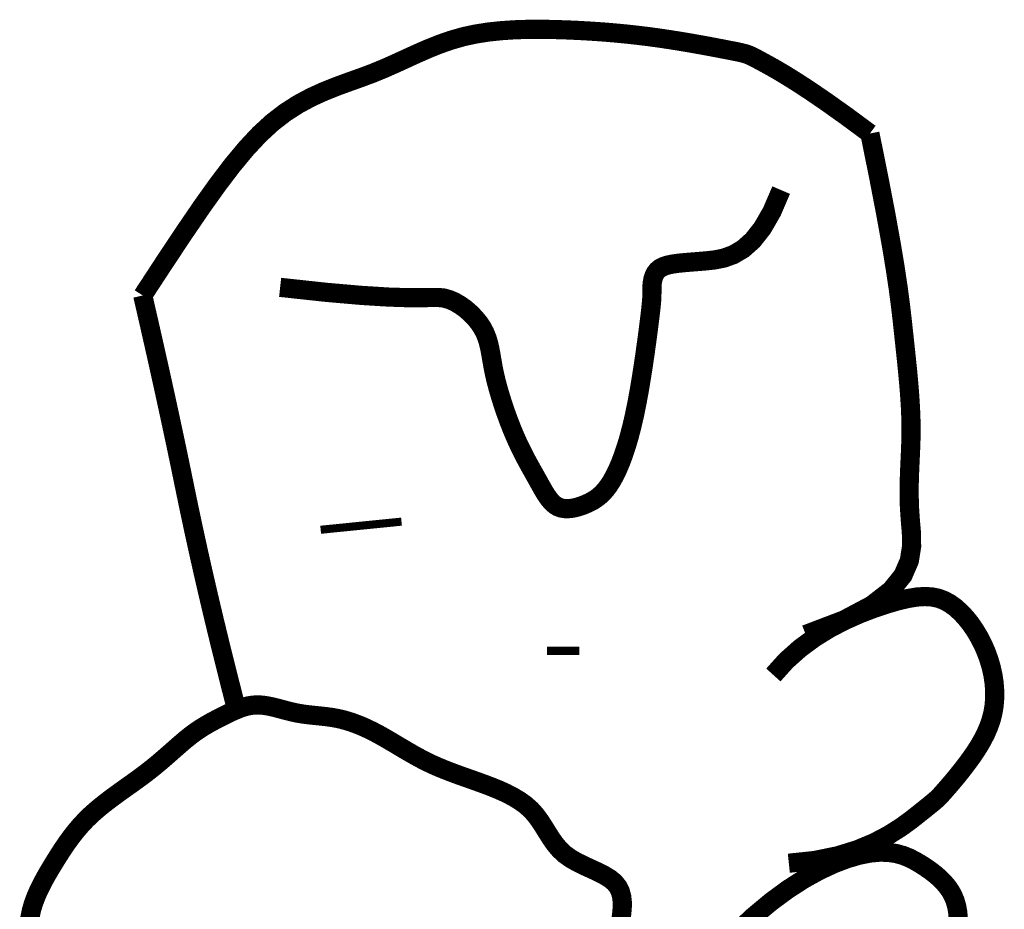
# Model space of a CAD drawing. Header units: feet. Extents: x -0.2 to 9, y 0.5 to 11.5.
# Tile 167 of 174: x 7.8595 to 7.9541, y 2.2255 to 2.311. Entities that reach past the tile are written whole.
import ezdxf

# ---------------------------------------------------------------- set-up
doc = ezdxf.new("R2010")
doc.units = ezdxf.units.FT
doc.header["$MEASUREMENT"] = 0
doc.layers.add('FACE', color=7, linetype='CONTINUOUS')

msp = doc.modelspace()

# ---------------------------------------------------------------- linework, layer by layer
at = {"layer": 'FACE'}
for points, const_width in [([(7.871332, 2.284471), (7.873425, 2.287668), (7.875301, 2.290493), (7.876994, 2.292972), (7.878533, 2.295131), (7.879951, 2.296996), (7.881279, 2.298594), (7.882549, 2.299952), (7.883792, 2.301095), (7.885034, 2.30205), (7.886276, 2.302845), (7.887513, 2.303508), (7.88874, 2.304067), (7.88995, 2.30455), (7.89114, 2.304985), (7.892304, 2.3054), (7.893437, 2.305824), (7.894535, 2.306277), (7.895609, 2.306753), (7.896666, 2.307237), (7.89772, 2.307718), (7.898779, 2.30818), (7.899855, 2.30861), (7.900959, 2.308995), (7.9021, 2.309321), (7.903287, 2.309577), (7.904511, 2.309769), (7.905763, 2.309902), (7.907031, 2.309986), (7.908305, 2.310028), (7.909575, 2.310034), (7.91083, 2.310013), (7.912059, 2.309973), (7.913254, 2.309919), (7.914417, 2.309853), (7.915552, 2.309774), (7.916664, 2.309682), (7.917757, 2.309578), (7.918834, 2.30946), (7.919901, 2.309329), (7.920962, 2.309184), (7.922018, 2.309027), (7.923055, 2.30886), (7.924058, 2.30869), (7.92501, 2.308521), (7.925896, 2.308358), (7.926699, 2.308206), (7.927403, 2.30807), (7.927991, 2.307954), (7.928457, 2.307862), (7.928823, 2.307783), (7.929124, 2.307707), (7.929391, 2.30762), (7.929658, 2.307511), (7.929957, 2.307367), (7.930322, 2.307178), (7.930783, 2.30693), (7.931374, 2.306609), (7.932118, 2.30619), (7.933041, 2.305644), (7.934165, 2.304943), (7.935514, 2.304059), (7.937112, 2.302964), (7.938983, 2.301629), (7.941151, 2.300026)], 0.001842), ([(7.941151, 2.300026), (7.941997, 2.295836), (7.942667, 2.292355), (7.943185, 2.289486), (7.943577, 2.28713), (7.943867, 2.285189), (7.944082, 2.283566), (7.944246, 2.282161), (7.944385, 2.280877), (7.944519, 2.279631), (7.944649, 2.278409), (7.944771, 2.277211), (7.944879, 2.276037), (7.944971, 2.274888), (7.945042, 2.273765), (7.945088, 2.272669), (7.945104, 2.271601), (7.945089, 2.270558), (7.945052, 2.269531), (7.945005, 2.268506), (7.944959, 2.267471), (7.944927, 2.266414), (7.944919, 2.265321), (7.944948, 2.26418), (7.945026, 2.262978), (7.945136, 2.261708), (7.945156, 2.260377), (7.944937, 2.259001), (7.944327, 2.257593), (7.943177, 2.256166), (7.941336, 2.254735), (7.938655, 2.253312), (7.934984, 2.251913)], 0.001842), ([(7.884524, 2.285254), (7.888931, 2.284777), (7.892354, 2.284479), (7.894936, 2.284319), (7.896819, 2.284259), (7.898148, 2.284259), (7.899066, 2.28428), (7.899715, 2.284283), (7.900239, 2.284228), (7.900755, 2.284085), (7.901279, 2.283857), (7.901798, 2.283556), (7.902301, 2.283195), (7.902776, 2.282785), (7.903214, 2.282338), (7.903601, 2.281868), (7.903926, 2.281385), (7.904184, 2.280899), (7.904382, 2.280407), (7.904534, 2.279903), (7.904655, 2.279381), (7.904758, 2.278834), (7.904856, 2.278257), (7.904963, 2.277644), (7.905093, 2.276988), (7.905256, 2.276287), (7.905451, 2.275549), (7.905674, 2.274788), (7.905919, 2.274014), (7.906182, 2.27324), (7.906459, 2.272478), (7.906746, 2.271741), (7.907036, 2.27104), (7.907327, 2.270384), (7.907617, 2.269773), (7.907903, 2.269201), (7.908185, 2.268664), (7.908461, 2.268157), (7.90873, 2.267676), (7.908989, 2.267216), (7.909237, 2.266773), (7.909475, 2.266343), (7.909705, 2.265932), (7.909931, 2.265545), (7.91016, 2.265189), (7.910394, 2.264869), (7.910639, 2.264591), (7.910899, 2.264362), (7.911179, 2.264187), (7.911481, 2.264071), (7.911803, 2.26401), (7.912141, 2.263997), (7.912488, 2.264026), (7.912842, 2.264092), (7.913198, 2.264188), (7.91355, 2.264309), (7.913895, 2.264447), (7.914228, 2.2646), (7.914551, 2.264773), (7.914865, 2.264973), (7.915172, 2.265208), (7.915472, 2.265485), (7.915767, 2.265812), (7.91606, 2.266197), (7.916351, 2.266647), (7.916641, 2.267169), (7.91693, 2.267765), (7.917216, 2.268437), (7.917497, 2.269186), (7.917773, 2.270014), (7.91804, 2.270922), (7.918298, 2.271913), (7.918546, 2.272986), (7.918782, 2.274139), (7.919004, 2.275345), (7.91921, 2.276572), (7.9194, 2.277788), (7.919572, 2.278962), (7.919724, 2.280062), (7.919856, 2.281055), (7.919964, 2.281911), (7.920049, 2.282607), (7.920113, 2.283158), (7.920159, 2.283591), (7.920189, 2.283932), (7.920208, 2.284206), (7.920217, 2.284439), (7.920221, 2.284657), (7.920221, 2.284886), (7.920222, 2.285145), (7.920233, 2.28543), (7.920261, 2.28573), (7.920317, 2.286034), (7.92041, 2.286332), (7.920547, 2.286614), (7.92074, 2.286869), (7.920996, 2.287085), (7.921323, 2.287257), (7.92172, 2.287388), (7.922186, 2.287487), (7.922717, 2.287563), (7.923313, 2.287624), (7.923969, 2.287678), (7.924685, 2.287734), (7.925458, 2.287799), (7.926283, 2.287892), (7.927152, 2.28807), (7.928052, 2.288397), (7.928973, 2.288941), (7.929903, 2.289766), (7.93083, 2.290939), (7.931744, 2.292526), (7.932632, 2.294593)], 0.001842), ([(7.880347, 2.244702), (7.880343, 2.244721), (7.879783, 2.246903), (7.879226, 2.249108), (7.87868, 2.251314), (7.878151, 2.2535), (7.87764, 2.255664), (7.877145, 2.257809), (7.876667, 2.259932), (7.876207, 2.262035), (7.875763, 2.264117), (7.875337, 2.266179), (7.874909, 2.268259), (7.87446, 2.270399), (7.87399, 2.272597), (7.8735, 2.274854), (7.872989, 2.27717), (7.872457, 2.279545), (7.871905, 2.281979), (7.871332, 2.284471)], 0.001842), ([(7.888417, 2.261976), (7.896177, 2.262756)], 0.000776), ([(7.931882, 2.248031), (7.933112, 2.249398), (7.934451, 2.250594), (7.935863, 2.251631), (7.937311, 2.252521), (7.93876, 2.253274), (7.940172, 2.253902), (7.941512, 2.254416), (7.942742, 2.254828), (7.943836, 2.255147), (7.944801, 2.255375), (7.945654, 2.255515), (7.946412, 2.255565), (7.947091, 2.255528), (7.947707, 2.255403), (7.948279, 2.255192), (7.948821, 2.254896), (7.949348, 2.254516), (7.949858, 2.25406), (7.950347, 2.253537), (7.950811, 2.252957), (7.951244, 2.252328), (7.951642, 2.25166), (7.952001, 2.250961), (7.952316, 2.250241), (7.952583, 2.249509), (7.9528, 2.248768), (7.952965, 2.248024), (7.953077, 2.24728), (7.953134, 2.246541), (7.953136, 2.245811), (7.953079, 2.245094), (7.952963, 2.244395), (7.952788, 2.243717), (7.95256, 2.243061), (7.952287, 2.242427), (7.951977, 2.241816), (7.951639, 2.241229), (7.951281, 2.240665), (7.95091, 2.240125), (7.950535, 2.23961), (7.950163, 2.23912), (7.9498, 2.238658), (7.949452, 2.238227), (7.949122, 2.23783), (7.948817, 2.237471), (7.948541, 2.237153), (7.9483, 2.236879), (7.948099, 2.236652), (7.947937, 2.236472), (7.947794, 2.236319), (7.947642, 2.23617), (7.947455, 2.236002), (7.947206, 2.235792), (7.946869, 2.235516), (7.946417, 2.235153), (7.945823, 2.234678), (7.945061, 2.234079), (7.944112, 2.233392), (7.942955, 2.232661), (7.941571, 2.231933), (7.939939, 2.231252), (7.938042, 2.230665), (7.935858, 2.230218), (7.933368, 2.229955)], 0.001842), ([(7.910152, 2.250347), (7.913256, 2.250349)], 0.000776), ([(7.860439, 2.224032), (7.860501, 2.224711), (7.860632, 2.22539), (7.860827, 2.226067), (7.861077, 2.226742), (7.861372, 2.227412), (7.861704, 2.228075), (7.862062, 2.228732), (7.86244, 2.229379), (7.862826, 2.230015), (7.863214, 2.23064), (7.863609, 2.231252), (7.864016, 2.231853), (7.864441, 2.232441), (7.86489, 2.233017), (7.86537, 2.233582), (7.865886, 2.234134), (7.866445, 2.234673), (7.867049, 2.235201), (7.867691, 2.235719), (7.86836, 2.236227), (7.869046, 2.236728), (7.869738, 2.237223), (7.870426, 2.237713), (7.871098, 2.2382), (7.871745, 2.238686), (7.872358, 2.23917), (7.872937, 2.23965), (7.873486, 2.240121), (7.874007, 2.240579), (7.874505, 2.241018), (7.874981, 2.241434), (7.875439, 2.241823), (7.875882, 2.24218), (7.876312, 2.242503), (7.876732, 2.242793), (7.877143, 2.243056), (7.877547, 2.243297), (7.877944, 2.243519), (7.878337, 2.243728), (7.878726, 2.243927), (7.879114, 2.244122), (7.879502, 2.244315), (7.879892, 2.244502), (7.880285, 2.244677), (7.880682, 2.244834), (7.881085, 2.244967), (7.881496, 2.245069), (7.881916, 2.245135), (7.882347, 2.245159), (7.88279, 2.245136), (7.883242, 2.245074), (7.883705, 2.244982), (7.884174, 2.244869), (7.88465, 2.244743), (7.88513, 2.244614), (7.885614, 2.244492), (7.886098, 2.244385), (7.886583, 2.244299), (7.887069, 2.244232), (7.887554, 2.244176), (7.888039, 2.244127), (7.888524, 2.244078), (7.889009, 2.244022), (7.889494, 2.243955), (7.889979, 2.243869), (7.890464, 2.243761), (7.890951, 2.243627), (7.891441, 2.24347), (7.891935, 2.243288), (7.892436, 2.243083), (7.892944, 2.242853), (7.893461, 2.242598), (7.893989, 2.24232), (7.894529, 2.242018), (7.895079, 2.241698), (7.895638, 2.241366), (7.896205, 2.241027), (7.896778, 2.240689), (7.897355, 2.240357), (7.897935, 2.240037), (7.898517, 2.239735), (7.8991, 2.239456), (7.899686, 2.239196), (7.900277, 2.238952), (7.900878, 2.238718), (7.901491, 2.23849), (7.902119, 2.238264), (7.902766, 2.238035), (7.903433, 2.237798), (7.904122, 2.237549), (7.904824, 2.237283), (7.905525, 2.236997), (7.906215, 2.236684), (7.90688, 2.236341), (7.907508, 2.235963), (7.908089, 2.235546), (7.908608, 2.235085), (7.90906, 2.234578), (7.90946, 2.234036), (7.909825, 2.233474), (7.910178, 2.232903), (7.910536, 2.232339), (7.91092, 2.231794), (7.911349, 2.231283), (7.911844, 2.230818), (7.912416, 2.23041), (7.913047, 2.230049), (7.913711, 2.229721), (7.914383, 2.229413), (7.915037, 2.229111), (7.915646, 2.228802), (7.916186, 2.228471), (7.916631, 2.228105), (7.916961, 2.227694), (7.917185, 2.22724), (7.917318, 2.22675), (7.917376, 2.22623), (7.917372, 2.225685), (7.917324, 2.225123), (7.917245, 2.224548)], 0.001842), ([(7.928213, 2.223188), (7.929946, 2.224823), (7.931634, 2.226234), (7.933264, 2.227435), (7.934824, 2.228439), (7.936303, 2.229257), (7.937689, 2.229903), (7.938969, 2.230389), (7.940133, 2.230728), (7.941171, 2.230933), (7.942094, 2.231018), (7.942916, 2.230999), (7.943651, 2.230892), (7.944312, 2.230711), (7.944914, 2.230472), (7.945471, 2.230191), (7.945997, 2.229882), (7.946502, 2.229559), (7.946985, 2.229221), (7.947441, 2.228868), (7.947865, 2.228497), (7.948252, 2.228107), (7.948599, 2.227695), (7.948899, 2.22726), (7.949149, 2.2268), (7.949345, 2.226312), (7.949488, 2.225799), (7.949584, 2.225258), (7.949637, 2.224692), (7.949649, 2.2241)], 0.001842)]:
    msp.add_lwpolyline(points, dxfattribs=dict(at, const_width=const_width))

doc.saveas('drawing.dxf')
